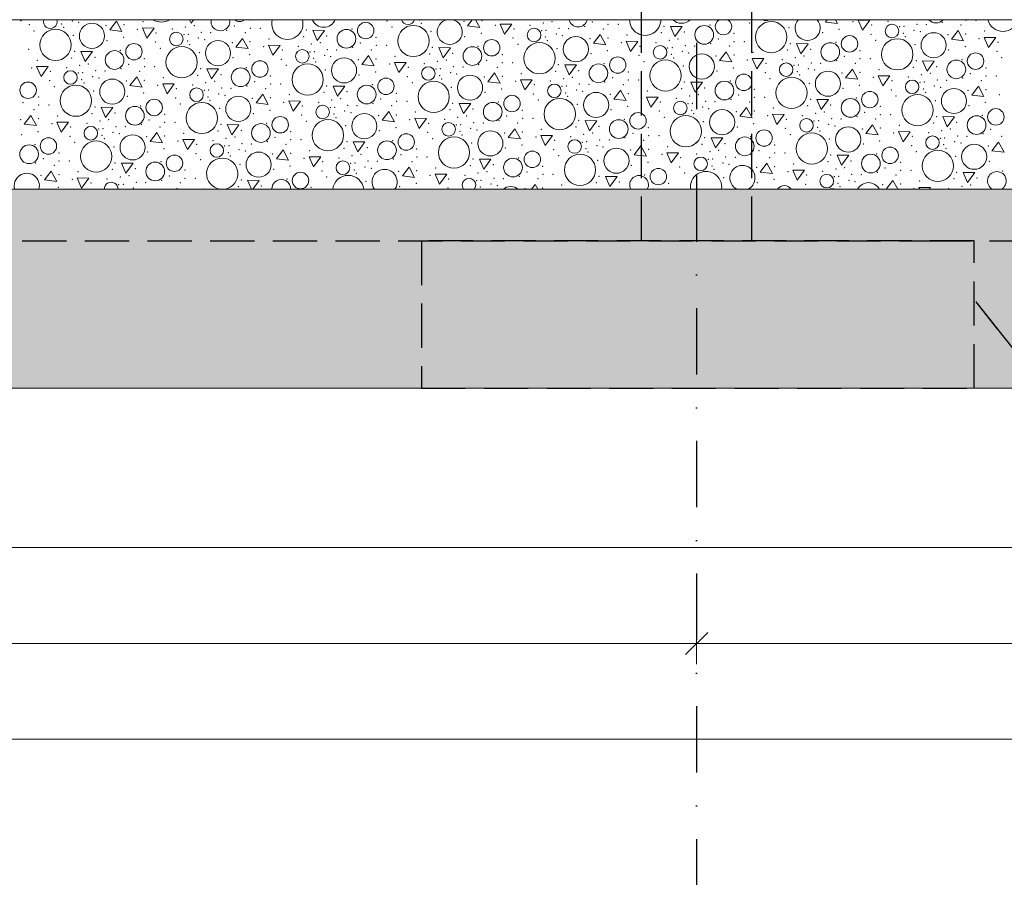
# Model space of a CAD drawing. Header units: millimetres. Extents: x -12989 to 381814, y -50461 to 30884.
# Tile 57 of 111: x 371699 to 374370, y -48588 to -46261. Entities that reach past the tile are written whole.
import ezdxf
from ezdxf.enums import TextEntityAlignment as Align

# ---------------------------------------------------------------- set-up
doc = ezdxf.new("R2010")
doc.units = ezdxf.units.MM
doc.header["$MEASUREMENT"] = 0
for name, pattern in [('Krawędzie ukryte', [170, 120, -50]), ('Kropki i Kreski', [360, 180, -90, 0, -90]), ('Wipeout_Contour', [1000, 0, -1000])]:
    doc.linetypes.add(name, pattern=pattern)
for name, color, linetype, lineweight in [('0_Nr_pióra__21', 7, 'Continuous', 25), ('A__STROPY_Nr_pióra__49', 7, 'Continuous', 15), ('A__STROPY_Nr_pióra__69', 7, 'Continuous', 13), ('Nowe_A_OZN_ODNOSNIKI_Nr_pióra__85', 7, 'Continuous', 13), ('Nowe_A_WYM_Nr_pióra__1', 7, 'Continuous', 13), ('Nowe_A_WYM_Nr_pióra__45', 7, 'Continuous', 15), ('Nowe_A_WYM_Nr_pióra__85', 7, 'Continuous', 13), ('Nowe_Warstwa IFC.Import IFC_Nr_pióra__1', 7, 'Continuous', 13), ('Nowe_Warstwa IFC.Import IFC_Nr_pióra__25', 7, 'Continuous', 25)]:
    doc.layers.add(name, color=color, linetype=linetype, lineweight=lineweight)
for name, color, linetype in [('A__STROPY', 7, 'Continuous'), ('Nowe_A_WYM', 7, 'Continuous'), ('Nowe_Warstwa IFC.Import IFC', 7, 'Continuous')]:
    doc.layers.add(name, color=color, linetype=linetype)
doc.layers.add('A__STROPY_Nr_pióra__173', color=7, linetype='Continuous', lineweight=5, true_color=0x6a6a6a)
doc.layers.add('A__STROPY_Nr_pióra__178', color=7, linetype='Continuous', lineweight=5, true_color=0x6a6a6a)
doc.styles.add('STYL_AUTOMATYCZNY_1', font='arial.ttf')
doc.styles.add('STYL_AUTOMATYCZNY_4', font='arial.ttf')
doc.dimstyles.new('STYL_AUTOMATYCZNY__1', dxfattribs={"dimtxt": 139.999998, "dimasz": 57, "dimexe": 0.18, "dimexo": 0.0625, "dimgap": 0, "dimtad": 1, "dimtih": 1, "dimtoh": 1, "dimdec": 0, "dimlfac": 0.1, "dimzin": 0, "dimdsep": 46, "dimtxsty": 'STYL_AUTOMATYCZNY_4', "dimblk": 'ARROWHEAD_6', "dimblk1": 'ARROWHEAD_6', "dimblk2": 'ARROWHEAD_6', "dimcen": 0.09, "dimse1": 1, "dimse2": 1, "dimclrd": 7, "dimclre": 7, "dimclrt": 7, "dimadec": 0, "dimazin": 0, "dimtfac": 1, "dimtdec": 4, "dimtmove": 0, "dimatfit": 3, "dimfxl": 0, "dimtolj": 1, "dimtzin": 0, "dimarcsym": 0})
doc.dimstyles.new('STYL_AUTOMATYCZNY__2', dxfattribs={"dimtxt": 139.999998, "dimasz": 57, "dimexe": 0.18, "dimexo": 0.0625, "dimgap": 0, "dimtad": 1, "dimdec": 0, "dimlfac": 0.1, "dimzin": 0, "dimdsep": 46, "dimtxsty": 'STYL_AUTOMATYCZNY_4', "dimblk": 'ARROWHEAD_6', "dimblk1": 'ARROWHEAD_6', "dimblk2": 'ARROWHEAD_6', "dimcen": 0.09, "dimse1": 1, "dimse2": 1, "dimclrd": 7, "dimclre": 7, "dimclrt": 7, "dimadec": 0, "dimazin": 0, "dimtfac": 1, "dimtdec": 4, "dimtmove": 0, "dimatfit": 3, "dimfxl": 0, "dimtolj": 1, "dimtzin": 0, "dimarcsym": 0})
doc.dimstyles.new('STYL_AUTOMATYCZNY__3', dxfattribs={"dimtxt": 0.18, "dimasz": 91.2, "dimexe": 0.18, "dimexo": 0.0625, "dimgap": 0, "dimtad": 0, "dimtih": 1, "dimtoh": 1, "dimdec": 4, "dimzin": 0, "dimdsep": 46, "dimcen": 0.09, "dimadec": 0, "dimazin": 0, "dimtfac": 1, "dimtdec": 4, "dimtmove": 0, "dimatfit": 3, "dimldrblk": 'ARROWHEAD_5', "dimfxl": 0, "dimtolj": 1, "dimtzin": 0, "dimarcsym": 0})

# ---------------------------------------------------------------- blocks, each defined once
blk = doc.blocks.new('*X105', base_point=(363535.4, -45960.6))
at = {"layer": 'A__STROPY_Nr_pióra__178', "color": 251, "linetype": 'Continuous', "lineweight": 5, "true_color": 0x6a6a6a}
for p, q in [((371700.2, -46260.6), (371701.5, -46263.6)), ((371701.5, -46263.6), (371703.7, -46260.6)), ((371961, -46264.5), (371942.9, -46288.3)), ((371976.2, -46292.3), (371961, -46264.5)), ((372159.5, -46260.6), (372163.6, -46270)), ((372163.6, -46270), (372170.5, -46260.6)), ((372926.7, -46260.6), (372913.8, -46277.6)), ((372947.1, -46281.5), (372935.6, -46260.6)), ((373002.4, -46272.3), (373014.4, -46299.7)), ((373034.1, -46272.6), (373002.4, -46272.3)), ((373889.5, -46260.6), (373884.7, -46266.9)), ((373884.7, -46266.9), (373918, -46270.8)), ((373918, -46270.8), (373912.4, -46260.6)), ((373973.3, -46261.6), (373985.3, -46289)), ((374005, -46261.9), (373973.3, -46261.6)), ((373985.3, -46289), (374005, -46261.9)), ((371942.9, -46288.3), (371976.2, -46292.3)), ((372031.6, -46283), (372043.5, -46310.5)), ((372063.2, -46283.3), (372031.6, -46283)), ((372043.5, -46310.5), (372063.2, -46283.3)), ((372493.7, -46289.4), (372505.6, -46316.9)), ((372525.3, -46289.7), (372493.7, -46289.4)), ((372505.6, -46316.9), (372525.3, -46289.7)), ((372913.8, -46277.6), (372947.1, -46281.5)), ((373014.4, -46299.7), (373034.1, -46272.6)), ((373464.6, -46278.7), (373476.5, -46306.2)), ((373496.2, -46279), (373464.6, -46278.7)), ((373476.5, -46306.2), (373496.2, -46279)), ((374244.8, -46289.9), (374226.7, -46313.7)), ((374259.9, -46317.7), (374244.8, -46289.9)), ((372303, -46311.4), (372284.9, -46335.2)), ((372318.2, -46339.1), (372303, -46311.4)), ((373273.9, -46300.6), (373255.8, -46324.5)), ((373255.8, -46324.5), (373289, -46328.4)), ((373289, -46328.4), (373273.9, -46300.6)), ((373344.4, -46319.2), (373356.4, -46346.6)), ((373376.1, -46319.5), (373344.4, -46319.2)), ((373356.4, -46346.6), (373376.1, -46319.5)), ((373806.6, -46325.6), (373818.5, -46353)), ((373838.2, -46325.9), (373806.6, -46325.6)), ((374226.7, -46313.7), (374259.9, -46317.7)), ((374315.3, -46308.5), (374327.3, -46335.9)), ((374347, -46308.8), (374315.3, -46308.5)), ((374327.3, -46335.9), (374347, -46308.8)), ((371864.8, -46347), (371876.7, -46374.4)), ((371896.4, -46347.3), (371864.8, -46347)), ((371876.7, -46374.4), (371896.4, -46347.3)), ((372284.9, -46335.2), (372318.2, -46339.1)), ((372373.5, -46329.9), (372385.5, -46357.3)), ((372405.2, -46330.2), (372373.5, -46329.9)), ((372385.5, -46357.3), (372405.2, -46330.2)), ((372835.7, -46336.3), (372847.6, -46363.7)), ((372867.3, -46336.6), (372835.7, -46336.3)), ((372847.6, -46363.7), (372867.3, -46336.6)), ((373615.9, -46347.5), (373597.7, -46371.3)), ((373631, -46375.3), (373615.9, -46347.5)), ((373818.5, -46353), (373838.2, -46325.9)), ((372645, -46358.2), (372626.9, -46382)), ((372660.1, -46386), (372645, -46358.2)), ((372715.5, -46376.7), (372727.5, -46404.2)), ((372747.1, -46377), (372715.5, -46376.7)), ((372727.5, -46404.2), (372747.1, -46377)), ((373597.7, -46371.3), (373631, -46375.3)), ((373686.4, -46366), (373698.4, -46393.5)), ((373718, -46366.3), (373686.4, -46366)), ((373698.4, -46393.5), (373718, -46366.3)), ((374148.6, -46372.4), (374160.5, -46399.9)), ((374180.2, -46372.7), (374148.6, -46372.4)), ((374160.5, -46399.9), (374180.2, -46372.7)), ((371744.6, -46387.4), (371756.6, -46414.9)), ((371776.3, -46387.8), (371744.6, -46387.4)), ((371756.6, -46414.9), (371776.3, -46387.8)), ((372206.8, -46393.9), (372218.7, -46421.3)), ((372238.4, -46394.2), (372206.8, -46393.9)), ((372218.7, -46421.3), (372238.4, -46394.2)), ((372626.9, -46382), (372660.1, -46386)), ((372987, -46405.1), (372968.8, -46428.9)), ((373002.1, -46432.8), (372987, -46405.1)), ((373177.7, -46383.1), (373189.6, -46410.6)), ((373209.3, -46383.5), (373177.7, -46383.1)), ((373189.6, -46410.6), (373209.3, -46383.5)), ((373957.9, -46394.4), (373939.7, -46418.2)), ((373973, -46422.1), (373957.9, -46394.4)), ((372016.1, -46415.8), (371997.9, -46439.6)), ((372031.2, -46443.5), (372016.1, -46415.8)), ((372968.8, -46428.9), (373002.1, -46432.8)), ((373057.5, -46423.6), (373069.5, -46451)), ((373089.1, -46423.9), (373057.5, -46423.6)), ((373069.5, -46451), (373089.1, -46423.9)), ((373519.7, -46430), (373531.6, -46457.4)), ((373551.3, -46430.3), (373519.7, -46430)), ((373531.6, -46457.4), (373551.3, -46430.3)), ((373939.7, -46418.2), (373973, -46422.1)), ((374028.4, -46412.9), (374040.4, -46440.3)), ((374060, -46413.2), (374028.4, -46412.9)), ((374040.4, -46440.3), (374060, -46413.2)), ((371997.9, -46439.6), (372031.2, -46443.5)), ((372086.6, -46434.3), (372098.6, -46461.8)), ((372118.2, -46434.6), (372086.6, -46434.3)), ((372098.6, -46461.8), (372118.2, -46434.6)), ((372548.8, -46440.7), (372560.7, -46468.2)), ((372580.4, -46441), (372548.8, -46440.7)), ((372560.7, -46468.2), (372580.4, -46441)), ((373329, -46451.9), (373310.8, -46475.8)), ((373344.1, -46479.7), (373329, -46451.9)), ((374299.9, -46441.2), (374281.7, -46465)), ((374315, -46469), (374299.9, -46441.2)), ((372358.1, -46462.6), (372339.9, -46486.5)), ((372373.2, -46490.4), (372358.1, -46462.6)), ((372428.6, -46481.2), (372440.5, -46508.6)), ((372460.2, -46481.5), (372428.6, -46481.2)), ((372440.5, -46508.6), (372460.2, -46481.5)), ((373310.8, -46475.8), (373344.1, -46479.7)), ((373399.5, -46470.5), (373411.4, -46497.9)), ((373431.1, -46470.8), (373399.5, -46470.5)), ((373411.4, -46497.9), (373431.1, -46470.8)), ((373861.6, -46476.9), (373873.6, -46504.3)), ((373893.3, -46477.2), (373861.6, -46476.9)), ((373873.6, -46504.3), (373893.3, -46477.2)), ((374281.7, -46465), (374315, -46469)), ((371919.8, -46498.3), (371931.8, -46525.7)), ((371951.5, -46498.6), (371919.8, -46498.3)), ((371931.8, -46525.7), (371951.5, -46498.6)), ((372339.9, -46486.5), (372373.2, -46490.4)), ((372700, -46509.5), (372681.9, -46533.3)), ((372715.2, -46537.3), (372700, -46509.5)), ((372890.7, -46487.6), (372902.7, -46515)), ((372922.4, -46487.9), (372890.7, -46487.6)), ((372902.7, -46515), (372922.4, -46487.9)), ((373670.9, -46498.8), (373652.8, -46522.6)), ((373686.1, -46526.6), (373670.9, -46498.8)), ((371729.1, -46520.2), (371711, -46544)), ((371744.3, -46548), (371729.1, -46520.2)), ((371799.7, -46538.7), (371811.6, -46566.2)), ((371831.3, -46539), (371799.7, -46538.7)), ((371811.6, -46566.2), (371831.3, -46539)), ((372681.9, -46533.3), (372715.2, -46537.3)), ((372770.6, -46528), (372782.5, -46555.5)), ((372802.2, -46528.3), (372770.6, -46528)), ((372782.5, -46555.5), (372802.2, -46528.3)), ((373232.7, -46534.4), (373244.7, -46561.9)), ((373264.4, -46534.7), (373232.7, -46534.4)), ((373244.7, -46561.9), (373264.4, -46534.7)), ((373652.8, -46522.6), (373686.1, -46526.6)), ((373741.5, -46517.3), (373753.4, -46544.8)), ((373773.1, -46517.6), (373741.5, -46517.3)), ((373753.4, -46544.8), (373773.1, -46517.6)), ((374203.6, -46523.7), (374215.6, -46551.2)), ((374235.2, -46524), (374203.6, -46523.7)), ((374215.6, -46551.2), (374235.2, -46524)), ((371711, -46544), (371744.3, -46548)), ((372261.8, -46545.2), (372273.8, -46572.6)), ((372293.5, -46545.5), (372261.8, -46545.2)), ((372273.8, -46572.6), (372293.5, -46545.5)), ((373042, -46556.4), (373023.9, -46580.2)), ((373057.2, -46584.1), (373042, -46556.4)), ((374012.9, -46545.7), (373994.8, -46569.5)), ((374028.1, -46573.4), (374012.9, -46545.7)), ((374083.5, -46564.2), (374095.4, -46591.6)), ((374115.1, -46564.5), (374083.5, -46564.2)), ((374095.4, -46591.6), (374115.1, -46564.5)), ((372071.1, -46567.1), (372053, -46590.9)), ((372053, -46590.9), (372086.3, -46594.8)), ((372086.3, -46594.8), (372071.1, -46567.1)), ((372141.7, -46585.6), (372153.6, -46613)), ((372173.3, -46585.9), (372141.7, -46585.6)), ((372153.6, -46613), (372173.3, -46585.9)), ((372603.8, -46592), (372615.8, -46619.5)), ((372635.4, -46592.3), (372603.8, -46592)), ((372615.8, -46619.5), (372635.4, -46592.3)), ((373023.9, -46580.2), (373057.2, -46584.1)), ((373112.6, -46574.9), (373124.5, -46602.3)), ((373144.2, -46575.2), (373112.6, -46574.9)), ((373124.5, -46602.3), (373144.2, -46575.2)), ((373574.7, -46581.3), (373586.7, -46608.7)), ((373606.3, -46581.6), (373574.7, -46581.3)), ((373586.7, -46608.7), (373606.3, -46581.6)), ((373994.8, -46569.5), (374028.1, -46573.4)), ((374354.9, -46592.5), (374336.8, -46616.3)), ((374370.1, -46620.3), (374354.9, -46592.5)), ((372413.1, -46613.9), (372395, -46637.8)), ((372428.3, -46641.7), (372413.1, -46613.9)), ((373384, -46603.2), (373365.9, -46627)), ((373399.2, -46631), (373384, -46603.2)), ((374336.8, -46616.3), (374370.1, -46620.3)), ((372395, -46637.8), (372428.3, -46641.7)), ((372483.7, -46632.5), (372495.6, -46659.9)), ((372515.3, -46632.8), (372483.7, -46632.5)), ((372495.6, -46659.9), (372515.3, -46632.8)), ((372945.8, -46638.9), (372957.8, -46666.3)), ((372977.4, -46639.2), (372945.8, -46638.9)), ((372957.8, -46666.3), (372977.4, -46639.2)), ((373365.9, -46627), (373399.2, -46631)), ((373454.6, -46621.7), (373466.5, -46649.2)), ((373486.2, -46622.1), (373454.6, -46621.7)), ((373466.5, -46649.2), (373486.2, -46622.1)), ((373916.7, -46628.2), (373928.6, -46655.6)), ((373948.3, -46628.5), (373916.7, -46628.2)), ((373928.6, -46655.6), (373948.3, -46628.5)), ((371784.2, -46671.5), (371766.1, -46695.3)), ((371799.4, -46699.3), (371784.2, -46671.5)), ((371974.9, -46649.6), (371986.9, -46677)), ((372006.5, -46649.9), (371974.9, -46649.6)), ((371986.9, -46677), (372006.5, -46649.9)), ((372755.1, -46660.8), (372737, -46684.6)), ((372770.3, -46688.6), (372755.1, -46660.8)), ((373726, -46650.1), (373707.9, -46673.9)), ((373741.2, -46677.8), (373726, -46650.1)), ((373796.6, -46668.6), (373808.5, -46696)), ((373828.2, -46668.9), (373796.6, -46668.6)), ((373808.5, -46696), (373828.2, -46668.9)), ((371766.1, -46695.3), (371799.4, -46699.3)), ((371854.8, -46690), (371866.7, -46717.5)), ((371886.4, -46690.3), (371854.8, -46690)), ((371866.7, -46717.5), (371886.4, -46690.3)), ((372316.9, -46696.4), (372327.4, -46720.6)), ((372348.5, -46696.7), (372316.9, -46696.4)), ((372331.2, -46720.6), (372348.5, -46696.7)), ((372737, -46684.6), (372770.3, -46688.6)), ((372825.7, -46679.3), (372837.6, -46706.8)), ((372857.3, -46679.6), (372825.7, -46679.3)), ((372837.6, -46706.8), (372857.3, -46679.6)), ((373287.8, -46685.7), (373299.7, -46713.2)), ((373319.4, -46686), (373287.8, -46685.7)), ((373299.7, -46713.2), (373319.4, -46686)), ((373707.9, -46673.9), (373741.2, -46677.8)), ((374068, -46696.9), (374050, -46720.6)), ((374080.9, -46720.6), (374068, -46696.9)), ((374258.7, -46675), (374270.6, -46702.5)), ((374290.3, -46675.3), (374258.7, -46675)), ((374270.6, -46702.5), (374290.3, -46675.3)), ((372126.2, -46718.4), (372124.5, -46720.6)), ((372127.4, -46720.6), (372126.2, -46718.4)), ((373097.1, -46707.7), (373087.3, -46720.6)), ((373104.2, -46720.6), (373097.1, -46707.7)), ((374138.5, -46715.5), (374140.8, -46720.6)), ((374170.2, -46715.8), (374138.5, -46715.5)), ((374166.7, -46720.6), (374170.2, -46715.8))]:
    blk.add_line(p, q, dxfattribs=at)
for centre, radius in [((371894.7, -46304.5), 34.1), ((372637.4, -46290), 22.3), ((373737.8, -46307.7), 42.4), ((371796, -46329.1), 42.4), ((372123.5, -46313), 18.4), ((372585.1, -46312.4), 25.4), ((372766.9, -46318.4), 42.4), ((373094.4, -46302.3), 18.4), ((373556, -46301.7), 25.4), ((374065.3, -46291.5), 18.4), ((374178.5, -46329.9), 34.1), ((372008.5, -46347.5), 22.3), ((372236.7, -46351.3), 34.1), ((372979.4, -46336.8), 22.3), ((373108.9, -46365.3), 42.4), ((373207.6, -46340.6), 34.1), ((373898, -46348.5), 25.4), ((373950.3, -46326.1), 22.3), ((374079.8, -46354.6), 42.4), ((371956.2, -46369.9), 25.4), ((372138, -46376), 42.4), ((372465.5, -46359.8), 18.4), ((372927.1, -46359.2), 25.4), ((373436.3, -46349.1), 18.4), ((374292.2, -46373), 22.3), ((372350.4, -46394.4), 22.3), ((372578.7, -46398.2), 34.1), ((373321.3, -46383.7), 22.3), ((373450.9, -46412.2), 42.4), ((373549.6, -46387.5), 34.1), ((373778.3, -46396), 18.4), ((374240, -46395.4), 25.4), ((371836.5, -46417.4), 18.4), ((372298.2, -46416.8), 25.4), ((372480, -46422.9), 42.4), ((372807.4, -46406.7), 18.4), ((373269.1, -46406.1), 25.4), ((373891.6, -46434.3), 34.1), ((371721.5, -46452), 22.3), ((371949.8, -46455.7), 34.1), ((372692.4, -46441.3), 22.3), ((372821.9, -46469.7), 42.4), ((372920.7, -46445), 34.1), ((373611, -46452.9), 25.4), ((373663.3, -46430.6), 22.3), ((373792.8, -46459), 42.4), ((374120.3, -46442.8), 18.4), ((371851, -46480.4), 42.4), ((372178.5, -46464.3), 18.4), ((372640.1, -46463.7), 25.4), ((373149.4, -46453.6), 18.4), ((373262.7, -46491.9), 34.1), ((374005.3, -46477.4), 22.3), ((374233.6, -46481.2), 34.1), ((372063.5, -46498.8), 22.3), ((372193, -46527.3), 42.4), ((372291.8, -46502.6), 34.1), ((372982.1, -46510.5), 25.4), ((373034.4, -46488.1), 22.3), ((373163.9, -46516.6), 42.4), ((373491.4, -46500.4), 18.4), ((373953, -46499.8), 25.4), ((374134.8, -46505.9), 42.4), ((372011.2, -46521.2), 25.4), ((372520.5, -46511.1), 18.4), ((373376.4, -46535), 22.3), ((373604.7, -46538.8), 34.1), ((374347.3, -46524.3), 22.3), ((372405.5, -46545.7), 22.3), ((372535, -46574.2), 42.4), ((372633.8, -46549.5), 34.1), ((373324.1, -46557.4), 25.4), ((373505.9, -46563.4), 42.4), ((373833.4, -46547.3), 18.4), ((374295, -46546.7), 25.4), ((371891.6, -46568.7), 18.4), ((372353.2, -46568.1), 25.4), ((372862.5, -46558), 18.4), ((372975.8, -46596.3), 34.1), ((373718.4, -46581.8), 22.3), ((373946.7, -46585.6), 34.1), ((371776.6, -46603.3), 22.3), ((371906.1, -46631.7), 42.4), ((372004.9, -46607), 34.1), ((372695.2, -46614.9), 25.4), ((372747.5, -46592.6), 22.3), ((372877, -46621), 42.4), ((373204.5, -46604.8), 18.4), ((373666.1, -46604.2), 25.4), ((373847.9, -46610.3), 42.4), ((374175.4, -46594.1), 18.4), ((371724.3, -46625.7), 25.4), ((372233.6, -46615.6), 18.4), ((373089.5, -46639.4), 22.3), ((373317.8, -46643.2), 34.1), ((374060.4, -46628.7), 22.3), ((374189.9, -46657.2), 42.4), ((374288.6, -46632.5), 34.1), ((372118.6, -46650.1), 22.3), ((372346.9, -46653.9), 34.1), ((372575.6, -46662.4), 18.4), ((373037.2, -46661.8), 25.4), ((373219, -46667.9), 42.4), ((373546.5, -46651.7), 18.4), ((374008.1, -46651.1), 25.4), ((372066.3, -46672.5), 25.4), ((373431.5, -46686.3), 22.3), ((372460.6, -46697), 22.3), ((373888.5, -46698.6), 18.4)]:
    blk.add_circle(centre, radius, dxfattribs=at)
for centre, radius, start, end in [((371781.5, -46266.1), 18.4, 162.5388, 17.4612), ((372082.9, -46224.7), 42.4, 237.6894, 302.3106), ((372243.1, -46265.5), 25.4, 168.8657, 11.1343), ((372295.4, -46243.1), 22.3, 231.5688, 308.4312), ((372424.9, -46271.6), 42.4, 165.0018, 14.9982), ((372523.6, -46246.9), 34.1, 203.6815, 336.3185), ((372752.4, -46255.4), 18.4, 196.392, 343.608), ((372865.6, -46293.7), 34.1, 103.7291, 76.2709), ((373214, -46254.8), 25.4, 193.18, 346.82), ((373395.8, -46260.9), 42.4, 179.6318, 0.3682), ((373494.5, -46236.2), 34.1, 225.6872, 314.3128), ((373608.3, -46279.3), 22.3, 123.1853, 56.8147), ((373723.3, -46244.7), 18.4, 239.8229, 300.1771), ((373836.5, -46283), 34.1, 138.8872, 41.1128), ((374184.9, -46244.1), 25.4, 220.4761, 319.5239), ((374366.7, -46250.2), 42.4, 194.2371, 345.7629), ((372248.1, -46678.6), 42.4, 278.2935, 261.7065), ((372688.8, -46700.8), 34.1, 324.4629, 215.5371), ((373561, -46714.7), 42.4, 352.0706, 187.9294), ((373659.7, -46690), 34.1, 296.477, 243.523), ((374350.1, -46698), 25.4, 297.1194, 242.8806), ((371717.9, -46711.5), 34.1, 344.4937, 195.5063), ((372408.3, -46719.4), 25.4, 357.2592, 182.7408), ((372590.1, -46725.4), 42.4, 6.5695, 173.4305), ((372917.6, -46709.3), 18.4, 322.0241, 217.9759), ((373379.2, -46708.7), 25.4, 332.0346, 207.9654), ((371946.7, -46720), 18.4, 358.1053, 181.8947), ((373030.8, -46747.6), 34.1, 52.3589, 127.6411), ((373773.5, -46733.1), 22.3, 34.2084, 145.7916), ((373903, -46761.6), 42.4, 75.016, 104.984), ((374001.7, -46736.9), 34.1, 28.5527, 151.4473)]:
    blk.add_arc(centre, radius, start, end, dxfattribs=at)
for p in [(371812.2, -46271.9), (371841.7, -46263.7), (371858.5, -46267.6), (372033.4, -46266.3), (372323.8, -46261.8), (372695.5, -46263.8), (372783.1, -46261.1), (372788.7, -46270.5), (372904.1, -46265), (372952.7, -46263.1), (373119.1, -46269.4), (373143.1, -46265.8), (373252.2, -46266.5), (373679.6, -46269.7), (373960, -46265.6), (374054.5, -46264.9), (374202.2, -46267.8), (374266, -46262.2), (374293.8, -46262.2), (371724.6, -46274.5), (371737.8, -46291.1), (371817.8, -46281.2), (371933.2, -46275.7), (371981.8, -46273.8), (372018.2, -46287), (372068.9, -46296.3), (372112.7, -46286.3), (372148.2, -46280.1), (372172.2, -46276.5), (372191.5, -46294.8), (372217.1, -46295.6), (372260.4, -46289.2), (372281.3, -46277.3), (372311, -46296.1), (372324.2, -46283.7), (372352, -46283.7), (372476.4, -46289), (372600.6, -46286), (372708.7, -46280.4), (372814.9, -46292.5), (372951.2, -46297.7), (372989.1, -46276.3), (373039.8, -46285.6), (373083.6, -46275.6), (373115.3, -46290.4), (373127.1, -46289.5), (373162.4, -46284.1), (373188, -46284.9), (373231.3, -46278.5), (373281.9, -46285.4), (373295.1, -46273), (373322.9, -46273), (373439.7, -46296.1), (373447.3, -46278.3), (373502.4, -46294.3), (373502.4, -46294.3), (373571.5, -46275.3), (373636.7, -46298), (373785.8, -46281.8), (373877.3, -46295.7), (373922.1, -46287), (374010.7, -46274.9), (374086.2, -46279.7), (374096, -46297.3), (374098, -46278.8), (374125.5, -46289.1), (374133.3, -46273.3), (374142.3, -46293), (374158.9, -46274.1), (374252.8, -46274.6), (374317.2, -46291.7), (371844, -46303.2), (371935.5, -46317.1), (371980.3, -46308.4), (372066.5, -46321.4), (372144.4, -46301.1), (372154.2, -46318.7), (372156.2, -46300.2), (372183.7, -46310.5), (372200.5, -46314.5), (372275.2, -46322.6), (372323.8, -46320.6), (372375.4, -46313.1), (372468.8, -46306.8), (372514.2, -46323.3), (372531.5, -46305), (372531.5, -46305), (372623.3, -46324.1), (372665.8, -46308.7), (372906.4, -46306.4), (373037.4, -46310.7), (373125.1, -46308), (373130.7, -46317.4), (373154.6, -46299.8), (373171.4, -46303.7), (373246.1, -46311.9), (373294.7, -46309.9), (373331.1, -46323.1), (373346.3, -46302.4), (373425.6, -46322.5), (373461.1, -46316.3), (373485.1, -46312.6), (373573.3, -46325.3), (373594.2, -46313.4), (373637.1, -46319.8), (373664.9, -46319.8), (373789.3, -46325.2), (373913.5, -46322.2), (374008.3, -46299.9), (374021.5, -46316.6), (374101.6, -46306.7), (374217, -46301.2), (374265.6, -46299.2), (374301.9, -46312.4), (374352.7, -46321.8), (371723.1, -46341.2), (371847.5, -46346.6), (371971.7, -46343.6), (372079.8, -46338), (372159.8, -46328.1), (372186, -46350.1), (372360.2, -46333.9), (372410.9, -46343.2), (372454.7, -46333.2), (372486.3, -46347.9), (372490.2, -46327), (372498.2, -46347), (372533.5, -46341.6), (372559.1, -46342.4), (372602.4, -46336), (372653, -46342.9), (372666.2, -46330.5), (372694, -46330.5), (372818.4, -46335.9), (372873.5, -46351.8), (372873.5, -46351.8), (372942.6, -46332.9), (373050.6, -46327.3), (373156.9, -46339.4), (373293.2, -46344.6), (373381.8, -46332.5), (373457.2, -46337.2), (373469.1, -46336.3), (373496.6, -46346.7), (373504.4, -46330.9), (373513.4, -46350.6), (373530, -46331.7), (373623.9, -46332.2), (373688.3, -46349.3), (373781.7, -46343), (373844.4, -46341.1), (373844.4, -46341.1), (373978.7, -46344.8), (374127.8, -46328.7), (374219.3, -46342.5), (374264.1, -46333.9), (374350.3, -46346.8), (371746.5, -46370.7), (371839.9, -46364.4), (371902.6, -46362.6), (371902.6, -46362.6), (372036.9, -46366.2), (372277.5, -46364), (372322.3, -46355.3), (372408.5, -46368.2), (372496.2, -46365.6), (372501.8, -46375), (372525.7, -46357.4), (372542.5, -46361.3), (372617.2, -46369.4), (372665.8, -46367.5), (372717.4, -46360), (372810.8, -46353.7), (372832.2, -46373.9), (372856.2, -46370.2), (372965.3, -46371), (373007.8, -46355.5), (373008.1, -46377.4), (373036, -46377.4), (373248.4, -46353.2), (373379.4, -46357.5), (373392.6, -46374.1), (373467.1, -46354.9), (373472.7, -46364.2), (373588.1, -46358.7), (373636.7, -46356.8), (373673, -46370), (373767.6, -46369.3), (373803.1, -46363.2), (373827.1, -46359.5), (373846.4, -46377.8), (373872, -46378.6), (373915.2, -46372.2), (373936.2, -46360.3), (373965.8, -46379.1), (373979, -46366.7), (374006.9, -46366.7), (374131.3, -46372), (374255.4, -46369), (374363.5, -46363.4), (371731.2, -46391.4), (371782, -46400.8), (371825.8, -46390.8), (371857.4, -46405.5), (371861.3, -46384.6), (371869.3, -46404.6), (371885.3, -46380.9), (371904.6, -46399.2), (371930.2, -46400), (371973.4, -46393.6), (371994.4, -46381.7), (372024, -46400.5), (372037.3, -46388.1), (372065.1, -46388.1), (372189.5, -46393.4), (372313.6, -46390.5), (372421.7, -46384.8), (372528, -46397), (372664.3, -46402.2), (372702.1, -46380.7), (372752.9, -46390.1), (372796.7, -46380), (372828.3, -46394.8), (372840.2, -46393.9), (372867.7, -46404.2), (372875.5, -46388.5), (372901.1, -46389.3), (372944.3, -46382.9), (372994.9, -46389.8), (373152.8, -46400.6), (373160.4, -46382.7), (373215.4, -46398.7), (373215.4, -46398.7), (373284.5, -46379.7), (373349.8, -46402.4), (373498.9, -46386.3), (373590.3, -46400.1), (373635.2, -46391.5), (373721.4, -46404.4), (373723.8, -46379.4), (373799.2, -46384.1), (373809, -46401.7), (373811.1, -46383.2), (373838.5, -46393.5), (373855.4, -46397.5), (373930.1, -46405.6), (373978.7, -46403.6), (374030.3, -46396.1), (374123.7, -46389.9), (374186.3, -46388), (374186.3, -46388), (374320.7, -46391.7), (371779.6, -46425.8), (371867.2, -46423.1), (371872.8, -46432.5), (371896.8, -46414.9), (371913.6, -46418.9), (371988.3, -46427), (372036.9, -46425.1), (372088.5, -46417.6), (372181.9, -46411.3), (372203.3, -46431.4), (372227.3, -46427.8), (372244.5, -46409.4), (372244.5, -46409.4), (372336.4, -46428.6), (372378.9, -46413.1), (372619.4, -46410.8), (372750.5, -46415.1), (372763.7, -46431.7), (372838.1, -46412.4), (372843.7, -46421.8), (372884.5, -46408.2), (372959.2, -46416.3), (373007.8, -46414.4), (373044.1, -46427.6), (373059.4, -46406.8), (373138.7, -46426.9), (373174.2, -46420.7), (373198.2, -46417.1), (373286.3, -46429.8), (373307.3, -46417.8), (373350.1, -46424.3), (373378, -46424.2), (373502.4, -46429.6), (373626.5, -46426.6), (373734.6, -46421), (373814.6, -46411.1), (374015, -46416.9), (374065.7, -46426.2), (374109.6, -46416.2), (374141.2, -46431), (374145.1, -46410), (374153, -46430), (374169.1, -46406.3), (374188.4, -46424.6), (374214, -46425.4), (374257.2, -46419), (374278.2, -46407.1), (374307.8, -46425.9), (374321, -46413.5), (374348.9, -46413.5), (371792.8, -46442.4), (371899.1, -46454.5), (372073.2, -46438.3), (372124, -46447.6), (372167.8, -46437.6), (372199.4, -46452.4), (372211.2, -46451.5), (372246.6, -46446.1), (372272.2, -46446.9), (372315.4, -46440.5), (372366, -46447.4), (372379.2, -46435), (372407.1, -46435), (372523.9, -46458.1), (372531.5, -46440.3), (372586.5, -46456.3), (372586.5, -46456.3), (372655.6, -46437.3), (372870, -46443.8), (372961.4, -46457.7), (373006.3, -46449), (373094.9, -46436.9), (373170.3, -46441.7), (373180.1, -46459.3), (373182.1, -46440.8), (373209.6, -46451.1), (373217.5, -46435.3), (373226.4, -46455), (373243.1, -46436.1), (373336.9, -46436.7), (373401.4, -46453.7), (373494.8, -46447.4), (373557.4, -46445.6), (373557.4, -46445.6), (373691.8, -46449.2), (373840.9, -46433.1), (373932.3, -46447), (373977.2, -46438.3), (374063.4, -46451.2), (374151, -46448.6), (374156.6, -46458), (374180.5, -46440.4), (374197.3, -46444.3), (374272.1, -46452.5), (374320.7, -46450.5), (371750, -46470.7), (371990.5, -46468.4), (372035.4, -46459.7), (372121.6, -46472.7), (372209.2, -46470), (372214.8, -46479.4), (372238.7, -46461.8), (372255.5, -46465.7), (372330.3, -46473.9), (372378.9, -46471.9), (372415.2, -46485.1), (372430.5, -46464.4), (372509.8, -46484.5), (372545.3, -46478.3), (372569.3, -46474.6), (372678.4, -46475.4), (372720.9, -46460), (372721.2, -46481.8), (372749.1, -46481.8), (372997.6, -46484.2), (373092.5, -46461.9), (373105.7, -46478.6), (373185.7, -46468.7), (373301.2, -46463.2), (373349.8, -46461.2), (373386.1, -46474.4), (373436.8, -46483.8), (373480.7, -46473.8), (373516.2, -46467.6), (373540.2, -46463.9), (373559.5, -46482.2), (373585.1, -46483), (373628.3, -46476.6), (373649.3, -46464.7), (373678.9, -46483.5), (373692.1, -46471.1), (373720, -46471.1), (373844.4, -46476.4), (373968.5, -46473.5), (374076.6, -46467.8), (374182.9, -46480), (374319.2, -46485.2), (374357, -46463.7), (371707.5, -46486.1), (371737.1, -46504.9), (371750.3, -46492.5), (371778.2, -46492.5), (371902.6, -46497.9), (372026.7, -46494.9), (372134.8, -46489.3), (372241.1, -46501.4), (372377.4, -46506.6), (372465.9, -46494.5), (372541.4, -46499.2), (372553.2, -46498.3), (372580.7, -46508.7), (372588.6, -46492.9), (372597.5, -46512.6), (372614.2, -46493.7), (372657.4, -46487.3), (372708, -46494.2), (372772.4, -46511.3), (372865.9, -46505), (372873.5, -46487.2), (372928.5, -46503.1), (372928.5, -46503.1), (373062.8, -46506.8), (373212, -46490.7), (373303.4, -46504.5), (373348.3, -46495.9), (373434.5, -46508.8), (373512.3, -46488.5), (373522.1, -46506.1), (373524.1, -46487.6), (373551.6, -46497.9), (373568.4, -46501.9), (373643.1, -46510), (373691.8, -46508.1), (373743.3, -46500.6), (373836.8, -46494.3), (373882.2, -46510.8), (373899.4, -46492.4), (373899.4, -46492.4), (373991.3, -46511.6), (374033.7, -46496.1), (374274.3, -46493.8), (371701.4, -46531.5), (371750, -46529.5), (371801.5, -46522), (371895, -46515.7), (371916.4, -46535.9), (371940.4, -46532.2), (371957.6, -46513.9), (371957.6, -46513.9), (372049.5, -46533), (372092, -46517.5), (372092.3, -46539.4), (372120.2, -46539.4), (372332.5, -46515.2), (372463.6, -46519.5), (372476.8, -46536.1), (372551.2, -46516.9), (372556.8, -46526.3), (372672.2, -46520.7), (372720.9, -46518.8), (372757.2, -46532), (372851.8, -46531.3), (372887.3, -46525.2), (372911.3, -46521.5), (372999.4, -46534.2), (373020.4, -46522.3), (373063.2, -46528.7), (373091.1, -46528.7), (373215.4, -46534), (373339.6, -46531), (373447.7, -46525.4), (373527.7, -46515.5), (373554, -46537.5), (373728.1, -46521.3), (373778.8, -46530.6), (373822.6, -46520.6), (373854.3, -46535.4), (373858.2, -46514.4), (373866.1, -46534.5), (373901.5, -46529.1), (373927.1, -46529.9), (373970.3, -46523.5), (374020.9, -46530.4), (374034.1, -46518), (374061.9, -46518), (374186.3, -46523.3), (374241.4, -46539.3), (374241.4, -46539.3), (374310.5, -46520.3), (371748.5, -46564.2), (371786.3, -46542.7), (371837, -46552.1), (371880.9, -46542.1), (371912.5, -46556.8), (371924.3, -46555.9), (371951.8, -46566.2), (371959.7, -46550.5), (371985.3, -46551.3), (372028.5, -46544.9), (372079.1, -46551.8), (372237, -46562.6), (372244.6, -46544.7), (372299.6, -46560.7), (372299.6, -46560.7), (372368.7, -46541.8), (372433.9, -46564.4), (372583.1, -46548.3), (372674.5, -46562.1), (372719.4, -46553.5), (372807.9, -46541.4), (372883.4, -46546.1), (372893.2, -46563.7), (372895.2, -46545.2), (372922.7, -46555.5), (372930.6, -46539.8), (372939.5, -46559.5), (372956.2, -46540.6), (373050, -46541.1), (373062.9, -46565.6), (373114.4, -46558.1), (373207.9, -46551.9), (373270.5, -46550), (373270.5, -46550), (373404.8, -46553.7), (373645.4, -46551.4), (373690.3, -46542.7), (373776.5, -46555.7), (373864.1, -46553), (373869.7, -46562.4), (373893.6, -46544.8), (373910.4, -46548.8), (373985.1, -46556.9), (374033.8, -46554.9), (374085.3, -46547.4), (374178.8, -46541.1), (374200.2, -46561.3), (374224.1, -46557.6), (374333.3, -46558.4), (371703.6, -46572.8), (371834.7, -46577.1), (371922.3, -46574.4), (371927.9, -46583.8), (371968.6, -46570.2), (372043.3, -46578.3), (372092, -46576.4), (372128.3, -46589.6), (372143.5, -46568.8), (372222.8, -46588.9), (372258.4, -46582.7), (372282.4, -46579.1), (372370.5, -46591.8), (372391.5, -46579.8), (372434.3, -46586.3), (372462.1, -46586.2), (372586.5, -46591.6), (372710.7, -46588.6), (372805.6, -46566.4), (372818.8, -46583), (372898.8, -46573.1), (373014.2, -46567.6), (373099.2, -46578.9), (373149.9, -46588.2), (373193.7, -46578.2), (373225.4, -46593), (373229.3, -46572), (373237.2, -46592), (373253.3, -46568.3), (373272.6, -46586.6), (373298.2, -46587.4), (373341.4, -46581), (373362.4, -46569.1), (373392, -46587.9), (373405.2, -46575.5), (373433, -46575.5), (373557.4, -46580.9), (373681.6, -46577.9), (373789.7, -46572.3), (373895.9, -46584.4), (374032.3, -46589.6), (374070.1, -46568.2), (374120.8, -46577.5), (374164.6, -46567.5), (374196.3, -46582.2), (374208.1, -46581.3), (374235.6, -46591.7), (374243.5, -46575.9), (374269.1, -46576.7), (374312.3, -46570.3), (374362.9, -46577.2), (371739.8, -46599.3), (371847.9, -46593.7), (371954.2, -46605.8), (372045.6, -46619.7), (372090.5, -46611), (372179, -46598.9), (372254.5, -46603.7), (372266.3, -46602.8), (372293.8, -46613.1), (372301.7, -46597.3), (372310.6, -46617), (372327.3, -46598.1), (372421.1, -46598.7), (372485.5, -46615.7), (372579, -46609.4), (372641.6, -46607.6), (372641.6, -46607.6), (372775.9, -46611.2), (372925.1, -46595.1), (373016.5, -46609), (373061.4, -46600.3), (373147.6, -46613.2), (373235.2, -46610.6), (373264.7, -46602.4), (373281.5, -46606.3), (373356.2, -46614.5), (373404.9, -46612.5), (373456.4, -46605), (373549.9, -46598.7), (373571.3, -46618.9), (373595.2, -46615.2), (373612.5, -46596.9), (373612.5, -46596.9), (373704.4, -46616), (373746.8, -46600.5), (373987.4, -46598.2), (374118.5, -46602.5), (374131.7, -46619.1), (374206.1, -46599.9), (374211.7, -46609.3), (374252.4, -46595.6), (374327.1, -46603.7), (371762.6, -46637.4), (371805, -46622), (371805.4, -46643.8), (371833.2, -46643.8), (372081.8, -46646.2), (372176.7, -46624), (372189.9, -46640.6), (372264.3, -46621.3), (372269.9, -46630.7), (372385.3, -46625.2), (372434, -46623.2), (372470.3, -46636.4), (372521, -46645.8), (372564.8, -46635.8), (372600.4, -46629.6), (372624.3, -46625.9), (372643.7, -46644.2), (372669.3, -46645), (372712.5, -46638.6), (372733.5, -46626.7), (372763.1, -46645.5), (372776.3, -46633.1), (372804.1, -46633.1), (372928.5, -46638.5), (373052.7, -46635.5), (373160.8, -46629.8), (373240.8, -46620), (373267, -46642), (373441.2, -46625.7), (373491.9, -46635.1), (373535.7, -46625.1), (373567.4, -46639.8), (373579.2, -46638.9), (373614.5, -46633.5), (373640.2, -46634.3), (373683.4, -46627.9), (373734, -46634.8), (373747.2, -46622.4), (373775, -46622.4), (373891.9, -46645.6), (373899.4, -46627.7), (373954.5, -46643.7), (373954.5, -46643.7), (374023.6, -46624.8), (374237.9, -46631.3), (374329.4, -46645.1), (371741.6, -46649.3), (371792.2, -46656.2), (371950.1, -46667), (371957.6, -46649.2), (372012.7, -46665.1), (372012.7, -46665.1), (372147, -46668.8), (372296.1, -46652.7), (372387.6, -46666.5), (372432.5, -46657.9), (372518.7, -46670.8), (372596.5, -46650.5), (372606.3, -46668.2), (372608.3, -46649.6), (372635.8, -46660), (372652.6, -46663.9), (372727.3, -46672), (372776, -46670.1), (372827.5, -46662.6), (372921, -46656.3), (372966.3, -46672.8), (372983.6, -46654.4), (372983.6, -46654.4), (373117.9, -46658.1), (373358.5, -46655.8), (373403.3, -46647.2), (373489.6, -46660.1), (373577.2, -46657.4), (373582.8, -46666.8), (373606.7, -46649.2), (373623.5, -46653.2), (373698.2, -46661.3), (373746.8, -46659.4), (373783.2, -46672.6), (373798.4, -46651.9), (373877.7, -46671.9), (373913.2, -46665.7), (373937.2, -46662.1), (374046.3, -46662.8), (374088.8, -46647.4), (374089.2, -46669.3), (374117, -46669.3), (374365.6, -46671.6), (371756.4, -46682.7), (371805.1, -46680.8), (371841.4, -46694), (371856.6, -46673.3), (371935.9, -46693.3), (371971.5, -46687.2), (371995.4, -46683.5), (372083.6, -46696.2), (372104.6, -46684.3), (372147.4, -46690.7), (372175.2, -46690.7), (372299.6, -46696), (372423.8, -46693), (372531.9, -46687.4), (372611.9, -46677.5), (372638.1, -46699.5), (372812.3, -46683.3), (372863, -46692.6), (372906.8, -46682.6), (372938.5, -46697.4), (372942.4, -46676.4), (372950.3, -46696.5), (372985.6, -46691.1), (373011.2, -46691.9), (373054.5, -46685.5), (373075.4, -46673.6), (373105.1, -46692.4), (373118.3, -46680), (373146.1, -46680), (373270.5, -46685.3), (373394.7, -46682.3), (373502.8, -46676.7), (373609, -46688.8), (373745.3, -46694), (373833.9, -46681.9), (373909.4, -46686.7), (373921.2, -46685.8), (373948.7, -46696.1), (373956.5, -46680.4), (373982.1, -46681.2), (374025.4, -46674.8), (374076, -46681.7), (374140.4, -46698.7), (374233.8, -46692.4), (374241.4, -46674.6), (374296.5, -46690.6), (374296.5, -46690.6), (371803.5, -46715.5), (371892.1, -46703.4), (371967.6, -46708.1), (371979.4, -46707.2), (372006.9, -46717.5), (372014.7, -46701.8), (372040.3, -46702.6), (372134.2, -46703.1), (372198.6, -46720.1), (372292.1, -46713.9), (372354.7, -46712), (372354.7, -46712), (372489, -46715.7), (372729.6, -46713.4), (372774.4, -46704.7), (372860.7, -46717.7), (372948.3, -46715), (372977.8, -46706.8), (372994.6, -46710.8), (373069.3, -46718.9), (373117.9, -46716.9), (373169.5, -46709.4), (373263, -46703.1), (373308.3, -46719.6), (373325.6, -46701.3), (373325.6, -46701.3), (373417.4, -46720.4), (373459.9, -46705), (373700.5, -46702.7), (373831.5, -46707), (373919.2, -46704.3), (373924.8, -46713.7), (373965.5, -46700), (374040.2, -46708.2), (374088.8, -46706.2), (374125.2, -46719.4), (374219.7, -46718.8), (374255.2, -46712.6), (374279.2, -46708.9)]:
    blk.add_point(p, dxfattribs=at)
blk = doc.blocks.new('ElemPrzekroju_87_1', base_point=(363535.4, -45960.6))
at = {"color": 254, "linetype": 'Wipeout_Contour', "lineweight": 0, "ltscale": 1496013.813862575}
blk.add_wipeout([(363818.5, -46720.6), (363818.5, -47260.6), (378258.5, -47260.6), (378258.5, -46720.6)], dxfattribs=at).dxf.layer = 'A__STROPY'
at = {"layer": 'A__STROPY_Nr_pióra__173', "linetype": 'Continuous', "lineweight": 5, "true_color": 0x6a6a6a}
h = blk.add_hatch(dxfattribs=at)
h.set_pattern_fill('Grunt_0001', color=251, style=0, pattern_type=2)
h.set_pattern_definition([(45, (363535.4, -45960.59), (-95.4594, 95.4594), []), (45, (363503.58, -45928.77), (-190.919, 190.919), []), (45, (363471.76, -45896.95), (-190.919, 190.919), []), (135, (363439.945, -45865.132), (31.8198, 31.8198), [135, -135])])
h.paths.add_polyline_path([(363818.5, -46720.6), (363818.5, -47260.6), (378258.5, -47260.6), (378258.5, -46720.6)])
at = {"layer": 'A__STROPY_Nr_pióra__69', "color": 7, "linetype": 'Continuous', "lineweight": 13}
blk.add_line((378258.5, -47260.6), (363818.5, -47260.6), dxfattribs=at)
at = {"color": 254, "linetype": 'Wipeout_Contour', "lineweight": 0, "ltscale": 1495763.64850737}
blk.add_wipeout([(363818.5, -46720.6), (378258.5, -46720.6), (378258.5, -46260.6), (363818.5, -46260.6)], dxfattribs=at).dxf.layer = 'A__STROPY'
at = {"layer": 'A__STROPY_Nr_pióra__49', "color": 7, "linetype": 'Continuous', "lineweight": 15}
for p, q in [((378258.5, -46260.6), (363818.5, -46260.6)), ((378258.5, -46720.6), (363818.5, -46720.6))]:
    blk.add_line(p, q, dxfattribs=at)
at = {"layer": 'A__STROPY', "lineweight": 0}
blk.add_blockref('*X105', (363535.4, -45960.6), dxfattribs=at)
blk = doc.blocks.new('Standardowy znacznik osi[6]_1', base_point=(373535.4, -35960.6))
at = {"layer": 'Nowe_Warstwa IFC.Import IFC_Nr_pióra__25', "color": 7, "linetype": 'Kropki i Kreski', "lineweight": 25}
blk.add_line((373535.4, -36960.6), (373535.4, -48960.6), dxfattribs=at)
at = {"layer": 'Nowe_Warstwa IFC.Import IFC_Nr_pióra__1', "color": 7, "lineweight": 13, "style": 'STYL_AUTOMATYCZNY_1'}
for tag, p in [('AC_MarkerText_1_0', (373535.4, -35623.1)), ('AC_MarkerText_1_1', (373535.4, -50123.1))]:
    blk.add_attdef(tag, text='', height=175, rotation=360, dxfattribs=at).set_placement(p, align=Align.TOP_CENTER)
blk = doc.blocks.new('*D178', base_point=(363535.4, -45960.6))
at = {"layer": 'Nowe_A_WYM_Nr_pióra__45', "color": 7, "linetype": 'Continuous', "lineweight": 15}
for p, q in [((363668.5, -47663.2), (363608.5, -47723.2)), ((363848.5, -47663.2), (363788.5, -47723.2))]:
    blk.add_line(p, q, dxfattribs=at)
at = {"layer": 'Nowe_A_WYM_Nr_pióra__85', "color": 7, "linetype": 'Continuous', "lineweight": 13}
for p, q in [((363638.5, -47749.5), (363638.5, -47637)), ((363818.5, -47749.5), (363818.5, -47637)), ((363538.5, -47693.2), (363638.5, -47693.2)), ((363638.5, -47693.2), (363818.5, -47693.2)), ((363818.5, -47693.2), (378258.5, -47693.2))]:
    blk.add_line(p, q, dxfattribs=at)
blk = doc.blocks.new('ARROWHEAD_6')
at = {"color": 0, "linetype": 'Continuous', "lineweight": 0}
for p, q in [((-0.5, -0.5), (0.5, 0.5)), ((0, 0), (-1, 0))]:
    blk.add_line(p, q, dxfattribs=at)
blk = doc.blocks.new('*D179', base_point=(363535.4, -45960.6))
at = {"layer": 'Nowe_A_WYM_Nr_pióra__45', "color": 7, "linetype": 'Continuous', "lineweight": 15}
for p, q in [((363848.5, -47663.2), (363788.5, -47723.2)), ((378288.5, -47663.2), (378228.5, -47723.2))]:
    blk.add_line(p, q, dxfattribs=at)
at = {"layer": 'Nowe_A_WYM_Nr_pióra__85', "color": 7, "linetype": 'Continuous', "lineweight": 13}
for p, q in [((378258.5, -47749.5), (378258.5, -47637)), ((363818.5, -47693.2), (378258.5, -47693.2))]:
    blk.add_line(p, q, dxfattribs=at)
at = {"layer": 'Nowe_A_WYM_Nr_pióra__1', "color": 7, "lineweight": 13, "char_height": 140, "attachment_point": 7, "style": 'STYL_AUTOMATYCZNY_4'}
for s, insert in [('\\A1;{\\pql;\\fArial|b0|i0|c238|p0;\\W1.000000;18}', (363848.5, -47665.2)), ('\\A1;{\\pql;\\fArial|b0|i0|c238|p0;\\W1.000000;1\xa0444}', (370798.3, -47665.2)), ('\\A1;{\\pql;\\fArial|b0|i0|c238|p0;\\W1.000000;10}', (378014.9, -47665.2))]:
    blk.add_mtext(s, dxfattribs=dict(at, insert=insert))
blk = doc.blocks.new('*D183', base_point=(363535.4, -45960.6))
at = {"layer": 'Nowe_A_WYM_Nr_pióra__45', "color": 7, "linetype": 'Continuous', "lineweight": 15}
for p, q in [((368565.4, -47923.2), (368505.4, -47983.2)), ((373565.4, -47923.2), (373505.4, -47983.2))]:
    blk.add_line(p, q, dxfattribs=at)
at = {"layer": 'Nowe_A_WYM_Nr_pióra__85', "color": 7, "linetype": 'Continuous', "lineweight": 13}
for p, q in [((368535.4, -48009.5), (368535.4, -47897)), ((373535.4, -48009.5), (373535.4, -47897)), ((363785.4, -47953.2), (368535.4, -47953.2)), ((368535.4, -47953.2), (373535.4, -47953.2))]:
    blk.add_line(p, q, dxfattribs=at)
at = {"layer": 'Nowe_A_WYM_Nr_pióra__1', "color": 7, "lineweight": 13, "insert": (370875.2, -47925.2), "char_height": 140, "attachment_point": 7, "style": 'STYL_AUTOMATYCZNY_4'}
blk.add_mtext('\\A1;{\\pql;\\fArial|b0|i0|c238|p0;\\W1.000000;500}', dxfattribs=at)
blk = doc.blocks.new('*D184', base_point=(363535.4, -45960.6))
at = {"layer": 'Nowe_A_WYM_Nr_pióra__45', "color": 7, "linetype": 'Continuous', "lineweight": 15}
for p, q in [((373565.4, -47923.2), (373505.4, -47983.2)), ((378255.4, -47983.2), (378315.4, -47923.2))]:
    blk.add_line(p, q, dxfattribs=at)
at = {"layer": 'Nowe_A_WYM_Nr_pióra__85', "color": 7, "linetype": 'Continuous', "lineweight": 13}
for p, q in [((373535.4, -48009.5), (373535.4, -47897)), ((378285.4, -48009.5), (378285.4, -47897)), ((373535.4, -47953.2), (378285.4, -47953.2)), ((378285.4, -47953.2), (378330.4, -47953.2))]:
    blk.add_line(p, q, dxfattribs=at)
at = {"layer": 'Nowe_A_WYM_Nr_pióra__1', "color": 7, "lineweight": 13, "insert": (375750.2, -47925.2), "char_height": 140, "attachment_point": 7, "style": 'STYL_AUTOMATYCZNY_4'}
blk.add_mtext('\\A1;{\\pql;\\fArial|b0|i0|c238|p0;\\W1.000000;475}', dxfattribs=at)
blk = doc.blocks.new('*D185', base_point=(363535.4, -45960.6))
at = {"layer": 'Nowe_A_WYM_Nr_pióra__45', "color": 7, "linetype": 'Continuous', "lineweight": 15}
for p, q in [((363568.5, -48183.2), (363508.5, -48243.2)), ((378327.4, -48243.2), (378387.4, -48183.2))]:
    blk.add_line(p, q, dxfattribs=at)
at = {"layer": 'Nowe_A_WYM_Nr_pióra__85', "color": 7, "linetype": 'Continuous', "lineweight": 13}
for p, q in [((363538.5, -48269.5), (363538.5, -48157)), ((378357.4, -48269.5), (378357.4, -48157)), ((363493.5, -48213.2), (363538.5, -48213.2)), ((363538.5, -48213.2), (378357.4, -48213.2)), ((378357.4, -48213.2), (378402.4, -48213.2))]:
    blk.add_line(p, q, dxfattribs=at)
at = {"layer": 'Nowe_A_WYM_Nr_pióra__1', "color": 7, "lineweight": 13, "insert": (370707.7, -48185.2), "char_height": 140, "attachment_point": 7, "style": 'STYL_AUTOMATYCZNY_4'}
blk.add_mtext('\\A1;{\\pql;\\fArial|b0|i0|c238|p0;\\W1.000000;1\xa0482}', dxfattribs=at)
blk = doc.blocks.new('ARROWHEAD_5')
at = {"linetype": 'Continuous', "lineweight": 0}
blk.add_hatch(color=0, dxfattribs=at).paths.add_polyline_path([(-1, 0.2679), (0, 0), (-1, -0.2679)])
at = {"color": 0, "linetype": 'Continuous', "lineweight": 0}
blk.add_line((0, 0), (-1, 0), dxfattribs=at)
blk = doc.blocks.new('*D227', base_point=(363535.4, -45960.6))
at = {"layer": 'Nowe_A_WYM_Nr_pióra__45', "color": 7, "linetype": 'Continuous', "lineweight": 15}
for p, q in [((371350.9, -45930.6), (371410.9, -45990.6)), ((371350.9, -47230.6), (371410.9, -47290.6))]:
    blk.add_line(p, q, dxfattribs=at)
at = {"layer": 'Nowe_A_WYM_Nr_pióra__85', "color": 7, "linetype": 'Continuous', "lineweight": 13}
for p, q in [((371437.2, -45960.6), (371324.7, -45960.6)), ((371380.9, -47260.6), (371380.9, -45960.6)), ((371437.2, -47260.6), (371324.7, -47260.6)), ((371380.9, -47305.6), (371380.9, -47260.6))]:
    blk.add_line(p, q, dxfattribs=at)
at = {"layer": 'Nowe_A_WYM_Nr_pióra__1', "color": 7, "lineweight": 13, "insert": (371352.9, -46770.8), "char_height": 140, "attachment_point": 7, "rotation": 90, "style": 'STYL_AUTOMATYCZNY_4'}
blk.add_mtext('\\A1;{\\pql;\\fArial|b0|i0|c238|p0;\\W1.000000;130}', dxfattribs=at)

msp = doc.modelspace()

# ---------------------------------------------------------------- block references
at = {"layer": 'A__STROPY', "lineweight": 0}
msp.add_blockref('ElemPrzekroju_87_1', (363535.4, -45960.6), dxfattribs=at)

# ---------------------------------------------------------------- dimensions: what is measured, and where the dimension line sits
at = {"layer": 'Nowe_A_WYM', "color": 7, "linetype": 'Continuous', "lineweight": 13}
for base, p1, p2, picture, middle in [((373535.4, -47953.2), (368535.4, -50210.6), (373535.4, -50210.6), '*D183', (371035, -47855.2)), ((378285.4, -47953.2), (373535.4, -50210.6), (378285.4, -48688.5), '*D184', (375910, -47855.2))]:
    dim = msp.add_linear_dim(base=base, p1=p1, p2=p2, dimstyle='STYL_AUTOMATYCZNY__1', dxfattribs=at)
    dim.commit()
    dim.dimension.update_dxf_attribs({"geometry": picture, "text_midpoint": middle, "dimtype": 160})

# ---------------------------------------------------------------- next in the draw order: linework, layer by layer
at = {"layer": '0_Nr_pióra__21', "color": 7, "linetype": 'Krawędzie ukryte', "lineweight": 25}
for p, q in [((373385.4, -46860.6), (373385.4, -45960.6)), ((373685.4, -46860.6), (373685.4, -45960.6))]:
    msp.add_line(p, q, dxfattribs=at)
for points in [[(371535.4, -46860.6), (374160.4, -46860.6)], [(374160.4, -46860.6), (377385.4, -46860.6)]]:
    msp.add_lwpolyline(points, dxfattribs=at)
msp.add_lwpolyline([(372788.5, -47260.6), (374288.5, -47260.6), (374288.5, -46860.6), (372788.5, -46860.6)], close=True, dxfattribs=at)

# ---------------------------------------------------------------- next in the draw order: block references
at = {"layer": 'Nowe_Warstwa IFC.Import IFC', "color": 7, "linetype": 'Continuous', "lineweight": 13}
msp.add_blockref('Standardowy znacznik osi[6]_1', (373535.4, -35960.6), dxfattribs=at)

# ---------------------------------------------------------------- next in the draw order: dimensions: what is measured, and where the dimension line sits
at = {"layer": 'Nowe_A_WYM', "color": 7, "linetype": 'Continuous', "lineweight": 13}
dim = msp.add_linear_dim(base=(371380.9, -45960.6), p1=(381359.7, -47260.6), p2=(381359.7, -45960.6), angle=90, dimstyle='STYL_AUTOMATYCZNY__2', dxfattribs=at)
dim.commit()
dim.dimension.update_dxf_attribs({"geometry": '*D227', "text_midpoint": (371282.9, -46610.9), "dimtype": 160, "text_rotation": 90})
for base, p1, p2, picture, middle in [((363818.5, -47693.2), (363638.5, -46860.6), (363818.5, -46860.6), '*D178', (363955, -47595.2)), ((378258.5, -47693.2), (363818.5, -46860.6), (378258.5, -46860.6), '*D179', (371038.4, -47595.2)), ((378357.4, -48213.2), (363538.5, -47260.6), (378357.4, -47260.6), '*D185', (370947.9, -48115.2))]:
    dim = msp.add_linear_dim(base=base, p1=p1, p2=p2, dimstyle='STYL_AUTOMATYCZNY__1', dxfattribs=at)
    dim.commit()
    dim.dimension.update_dxf_attribs({"geometry": picture, "text_midpoint": middle, "dimtype": 160})

# ---------------------------------------------------------------- next in the draw order: leaders
at = {"layer": 'Nowe_A_OZN_ODNOSNIKI_Nr_pióra__85', "color": 7, "linetype": 'Continuous', "lineweight": 13, "annotation_type": 0, "has_hookline": 1, "hookline_direction": 0, "text_width": 1218.3}
msp.add_leader([(374292.9, -47026.2), (375493.8, -48545.7), (375598.1, -48545.7)], dimstyle='STYL_AUTOMATYCZNY__3', dxfattribs=at)

doc.saveas('drawing.dxf')
